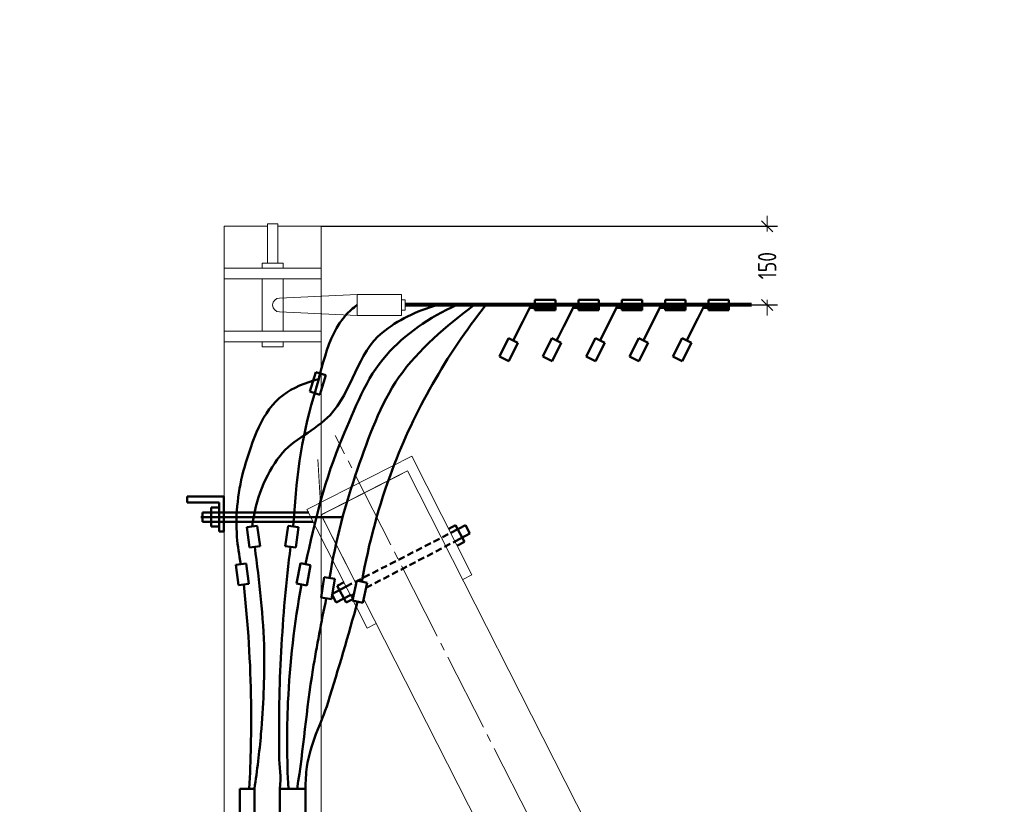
# Model space of a CAD drawing. Header units: millimetres. Extents: x 0 to 630, y 0 to 297.
# Tile 7 of 8: x 248 to 436, y 147 to 297. Entities that reach past the tile are written whole.
import ezdxf

# ---------------------------------------------------------------- set-up
doc = ezdxf.new("R2010")
doc.units = ezdxf.units.MM
for name, pattern in [('K5LT32803', [0]), ('K5LT32804', [1.875, 1.25, -0.625]), ('K5LT_AXLED', [19.5, 15, -1.5, 1.5, -1.5]), ('K5LT_BASIC', [0]), ('K5LT_REINFORCED', [0]), ('K5LT_THIN', [0]), ('K5LT_THIN_INCLUDED_TO_HATCHING', [0])]:
    doc.linetypes.add(name, pattern=pattern)
doc.layers.add('Системный слой', color=7, linetype='Continuous')
doc.styles.add('KDIMTEXTSTYLE', font='GOST_AU.SHX', dxfattribs={"width": 0.96, "oblique": 15, "height": 5})
doc.dimstyles.new('KDIMSTYLE (0.10)', dxfattribs={"dimtxt": 5, "dimasz": 1, "dimexe": 2, "dimexo": 0, "dimgap": 1, "dimtad": 1, "dimlfac": 10, "dimtxsty": 'KDIMTEXTSTYLE', "dimsah": 1, "dimcen": 0, "dimdle": 1, "dimadec": 0, "dimazin": 0, "dimtfac": 0.667, "dimtmove": 0, "dimatfit": 3, "dimfxl": 1, "dimtvp": 1, "dimtolj": 1, "dimtzin": 0, "dimarcsym": 0})

# ---------------------------------------------------------------- blocks, each defined once
blk = doc.blocks.new('U41')
at = {"layer": 'Системный слой', "color": 7, "linetype": 'K5LT_THIN', "lineweight": 18}
for p, q in [((321.93, 243.62), (321.23, 243.62)), ((321.23, 243.62), (321.23, 241.61)), ((321.93, 241.61), (321.93, 243.62)), ((321.23, 241.61), (321.93, 241.61))]:
    blk.add_line(p, q, dxfattribs=at)
blk = doc.blocks.new('KDIMARROW_03')
at = {"layer": 'Системный слой', "color": 0, "linetype": 'K5LT_THIN', "lineweight": 18}
for p, q in [((-1.06, -1.06), (1.06, 1.06)), ((0, 0), (-1, 0)), ((0, 0), (2, 0))]:
    blk.add_line(p, q, dxfattribs=at)
blk = doc.blocks.new('U43')
at = {"layer": 'Системный слой', "color": 7, "linetype": 'K5LT_BASIC', "lineweight": 50}
for p, q in [((298.01, 131.81), (298.01, 150.41)), ((298.01, 150.41), (302.91, 150.41)), ((302.91, 150.41), (302.91, 131.81)), ((302.91, 131.81), (298.01, 131.81))]:
    blk.add_line(p, q, dxfattribs=at)
blk = doc.blocks.new('U44')
at = {"layer": 'Системный слой', "color": 7, "linetype": 'K5LT_BASIC', "lineweight": 50}
for p, q in [((299.04, 196.65), (299.57, 200.52)), ((299.57, 200.52), (301.55, 200.25)), ((301.55, 200.25), (301.03, 196.38)), ((301.03, 196.38), (299.04, 196.65))]:
    blk.add_line(p, q, dxfattribs=at)
blk = doc.blocks.new('U45')
at = {"layer": 'Системный слой', "color": 7, "linetype": 'K5LT_BASIC', "lineweight": 50}
for p, q in [((301.17, 189.55), (301.92, 193.37)), ((301.92, 193.37), (303.88, 192.99)), ((303.88, 192.99), (303.13, 189.16)), ((303.13, 189.16), (301.17, 189.55))]:
    blk.add_line(p, q, dxfattribs=at)
blk = doc.blocks.new('U46')
at = {"layer": 'Системный слой', "color": 7, "linetype": 'K5LT_BASIC', "lineweight": 50}
for p, q in [((305.88, 186.87), (306.48, 190.72)), ((306.48, 190.72), (308.46, 190.41)), ((308.46, 190.41), (307.86, 186.56)), ((307.86, 186.56), (305.88, 186.87))]:
    blk.add_line(p, q, dxfattribs=at)
blk = doc.blocks.new('U47')
at = {"layer": 'Системный слой', "color": 7, "linetype": 'K5LT_BASIC', "lineweight": 50}
for p, q in [((311.85, 186.27), (312.69, 190.08)), ((312.69, 190.08), (314.64, 189.65)), ((314.64, 189.65), (313.8, 185.84)), ((313.8, 185.84), (311.85, 186.27))]:
    blk.add_line(p, q, dxfattribs=at)
blk = doc.blocks.new('U48')
at = {"layer": 'Системный слой', "color": 7, "linetype": 'K5LT_BASIC', "lineweight": 50}
for p, q in [((293.16, 150.41), (290.36, 150.41)), ((290.36, 150.41), (290.36, 131.81)), ((293.16, 131.81), (293.16, 150.41)), ((290.36, 131.81), (293.16, 131.81))]:
    blk.add_line(p, q, dxfattribs=at)
blk = doc.blocks.new('U49')
at = {"layer": 'Системный слой', "color": 7, "linetype": 'K5LT_BASIC', "lineweight": 50}
for p, q in [((293.69, 200.52), (291.71, 200.25)), ((291.71, 200.25), (292.24, 196.38)), ((294.22, 196.65), (293.69, 200.52)), ((292.24, 196.38), (294.22, 196.65))]:
    blk.add_line(p, q, dxfattribs=at)
blk = doc.blocks.new('U53')
at = {"layer": 'Системный слой', "color": 7, "linetype": 'K5LT_BASIC', "lineweight": 50}
for p, q in [((291.58, 193.35), (289.6, 193.08)), ((289.6, 193.08), (290.13, 189.22)), ((292.11, 189.49), (291.58, 193.35)), ((290.13, 189.22), (292.11, 189.49))]:
    blk.add_line(p, q, dxfattribs=at)
blk = doc.blocks.new('U54')
at = {"layer": 'Системный слой', "color": 7, "linetype": 'K5LT_BASIC', "lineweight": 50}
for p, q in [((304.88, 229.83), (303.72, 226.1)), ((306.79, 229.23), (304.88, 229.83)), ((305.63, 225.51), (306.79, 229.23)), ((303.72, 226.1), (305.63, 225.51))]:
    blk.add_line(p, q, dxfattribs=at)
blk = doc.blocks.new('U55')
at = {"layer": 'Системный слой', "color": 7, "linetype": 'K5LT_BASIC', "lineweight": 50}
for p, q in [((346.66, 241.62), (346.66, 243.62)), ((346.66, 243.62), (350.56, 243.62)), ((350.56, 243.62), (350.56, 241.62)), ((350.56, 241.62), (346.66, 241.62))]:
    blk.add_line(p, q, dxfattribs=at)
blk = doc.blocks.new('U56')
at = {"layer": 'Системный слой', "color": 7, "linetype": 'K5LT_BASIC', "lineweight": 50}
for p, q in [((354.94, 241.62), (354.94, 243.62)), ((354.94, 243.62), (358.84, 243.62)), ((358.84, 243.62), (358.84, 241.62)), ((358.84, 241.62), (354.94, 241.62))]:
    blk.add_line(p, q, dxfattribs=at)
blk = doc.blocks.new('U57')
at = {"layer": 'Системный слой', "color": 7, "linetype": 'K5LT_BASIC', "lineweight": 50}
for p, q in [((363.21, 241.62), (363.21, 243.62)), ((363.21, 243.62), (367.11, 243.62)), ((367.11, 243.62), (367.11, 241.62)), ((367.11, 241.62), (363.21, 241.62))]:
    blk.add_line(p, q, dxfattribs=at)
blk = doc.blocks.new('U58')
at = {"layer": 'Системный слой', "color": 7, "linetype": 'K5LT_BASIC', "lineweight": 50}
for p, q in [((371.48, 241.62), (371.48, 243.62)), ((371.48, 243.62), (375.38, 243.62)), ((375.38, 243.62), (375.38, 241.62)), ((375.38, 241.62), (371.48, 241.62))]:
    blk.add_line(p, q, dxfattribs=at)
blk = doc.blocks.new('U59')
at = {"layer": 'Системный слой', "color": 7, "linetype": 'K5LT_BASIC', "lineweight": 50}
for p, q in [((379.76, 241.62), (379.76, 243.62)), ((379.76, 243.62), (383.66, 243.62)), ((383.66, 243.62), (383.66, 241.62)), ((383.66, 241.62), (379.76, 241.62))]:
    blk.add_line(p, q, dxfattribs=at)
blk = doc.blocks.new('U60')
at = {"layer": 'Системный слой', "color": 7, "linetype": 'K5LT_BASIC', "lineweight": 50}
for p, q in [((339.88, 232.81), (341.63, 236.29)), ((341.63, 236.29), (343.42, 235.4)), ((343.42, 235.4), (341.67, 231.91)), ((341.67, 231.91), (339.88, 232.81))]:
    blk.add_line(p, q, dxfattribs=at)
blk = doc.blocks.new('U61')
at = {"layer": 'Системный слой', "color": 7, "linetype": 'K5LT_BASIC', "lineweight": 50}
for p, q in [((348.15, 232.81), (349.9, 236.29)), ((349.9, 236.29), (351.69, 235.4)), ((351.69, 235.4), (349.94, 231.91)), ((349.94, 231.91), (348.15, 232.81))]:
    blk.add_line(p, q, dxfattribs=at)
blk = doc.blocks.new('U62')
at = {"layer": 'Системный слой', "color": 7, "linetype": 'K5LT_BASIC', "lineweight": 50}
for p, q in [((356.42, 232.81), (358.18, 236.29)), ((358.18, 236.29), (359.96, 235.4)), ((359.96, 235.4), (358.21, 231.91)), ((358.21, 231.91), (356.42, 232.81))]:
    blk.add_line(p, q, dxfattribs=at)
blk = doc.blocks.new('U63')
at = {"layer": 'Системный слой', "color": 7, "linetype": 'K5LT_BASIC', "lineweight": 50}
for p, q in [((364.7, 232.81), (366.45, 236.29)), ((366.45, 236.29), (368.24, 235.4)), ((368.24, 235.4), (366.48, 231.91)), ((366.48, 231.91), (364.7, 232.81))]:
    blk.add_line(p, q, dxfattribs=at)
blk = doc.blocks.new('U64')
at = {"layer": 'Системный слой', "color": 7, "linetype": 'K5LT_BASIC', "lineweight": 50}
for p, q in [((372.97, 232.81), (374.72, 236.29)), ((374.72, 236.29), (376.51, 235.4)), ((376.51, 235.4), (374.76, 231.91)), ((374.76, 231.91), (372.97, 232.81))]:
    blk.add_line(p, q, dxfattribs=at)
blk = doc.blocks.new('U81')
at = {"layer": 'Системный слой', "color": 7, "linetype": 'K5LT_AXLED', "lineweight": 18}
blk.add_line((372.18, 92.57), (308.57, 217.75), dxfattribs=at)
at = {"layer": 'Системный слой', "color": 7, "linetype": 'K5LT_THIN_INCLUDED_TO_HATCHING', "lineweight": 18}
for p, q in [((315.02, 207.26), (322.38, 211)), ((380.37, 96.86), (322.38, 211)), ((305.88, 202.62), (315.02, 207.26)), ((312.56, 189.48), (305.88, 202.62)), ((363.8, 88.64), (313.98, 186.67))]:
    blk.add_line(p, q, dxfattribs=at)
blk = doc.blocks.new('U80')
at = {"layer": 'Системный слой', "color": 7, "linetype": 'K5LT_THIN', "lineweight": 18}
for p, q in [((323.16, 213.82), (303.17, 203.66)), ((334.65, 191.19), (323.16, 213.82)), ((303.17, 203.66), (314.67, 181.03)), ((334.65, 191.19), (332.92, 190.31)), ((316.4, 181.91), (314.67, 181.03))]:
    blk.add_line(p, q, dxfattribs=at)
at = {"layer": 'Системный слой', "color": 7, "linetype": 'K5LT32803', "lineweight": 50}
for p, q in [((280.33, 206.13), (287.35, 206.13)), ((280.33, 206.13), (280.33, 204.94)), ((280.33, 204.94), (286.4, 204.94)), ((286.4, 199.44), (286.4, 204.94)), ((287.35, 199.44), (287.35, 206.13)), ((283.24, 203.09), (283.24, 201.29)), ((303.55, 203.09), (283.24, 203.09)), ((284.91, 200.38), (284.91, 203.99)), ((286.39, 203.99), (284.91, 203.99)), ((282.92, 202.19), (309.78, 202.19)), ((304.34, 201.29), (283.24, 201.29)), ((286.39, 200.38), (284.91, 200.38)), ((286.4, 199.44), (287.35, 199.44)), ((330.23, 199.97), (331.53, 200.66)), ((330.61, 199.16), (333.43, 200.63)), ((333.2, 197.46), (331.53, 200.66)), ((333.43, 200.63), (334.27, 199.03)), ((331.52, 197.59), (334.27, 199.03)), ((331.9, 196.77), (333.2, 197.46)), ((310.27, 189.76), (308.96, 189.08)), ((310.64, 188.94), (307.89, 187.51)), ((308.96, 189.08), (310.63, 185.88)), ((308.73, 185.91), (307.89, 187.51)), ((311.55, 187.38), (308.73, 185.91)), ((311.94, 186.57), (310.63, 185.88))]:
    blk.add_line(p, q, dxfattribs=at)
at = {"layer": 'Системный слой', "color": 7, "linetype": 'K5LT32804', "lineweight": 50}
for p, q in [((310.64, 188.94), (330.61, 199.15)), ((314.43, 188.7), (331.52, 197.59)), ((311.53, 187.2), (312.12, 187.5))]:
    blk.add_line(p, q, dxfattribs=at)
at = {"layer": 'Системный слой', "color": 7, "linetype": 'K5LT_THIN', "const_width": 0.18}
for points in [[(305.25, 213.19), (305.74, 204.97)], [(321.37, 210.49), (305.88, 202.61), (311.64, 191.28)], [(305.88, 202.62), (305.88, 202.61)]]:
    blk.add_lwpolyline(points, dxfattribs=at)
at = {"layer": 'Системный слой'}
blk.add_blockref('U81', (0, 0), dxfattribs=at)

msp = doc.modelspace()

# ---------------------------------------------------------------- linework, layer by layer
at = {"layer": 'Системный слой', "color": 7, "linetype": 'K5LT_THIN_INCLUDED_TO_HATCHING', "lineweight": 18}
for p, q in [((287.38271, 75.31556), (287.38271, 257.61556)), ((287.38271, 257.61556), (295.63271, 257.61556)), ((295.63271, 250.61556), (295.63271, 258.11556)), ((295.63271, 258.11556), (297.63271, 258.11556)), ((297.63271, 250.61556), (297.63271, 258.11556)), ((297.63271, 257.61556), (305.88271, 257.61556)), ((305.88271, 75.31556), (305.88271, 257.61556)), ((294.63271, 249.61556), (294.63271, 250.61556)), ((294.63271, 250.61556), (298.63271, 250.61556)), ((298.63271, 249.61556), (298.63271, 250.61556)), ((287.38271, 249.61556), (305.88271, 249.61556)), ((287.33271, 247.61556), (305.93271, 247.61556)), ((294.63271, 237.61556), (294.63271, 247.61556)), ((298.63271, 237.61556), (298.63271, 247.61556)), ((297.95955, 243.9424), (312.73043, 244.63099)), ((312.73043, 244.63099), (321.23043, 244.63099)), ((312.73043, 244.63099), (312.73043, 240.60013)), ((321.23043, 240.60013), (321.23043, 244.63099)), ((297.95955, 241.28872), (312.73043, 240.60013)), ((312.73043, 240.60013), (321.23043, 240.60013)), ((287.38271, 237.6048), (305.88271, 237.6048)), ((287.38271, 235.61556), (305.88271, 235.61556)), ((294.63271, 235.61556), (294.63271, 234.61556)), ((298.63271, 235.61556), (298.63271, 234.61556)), ((294.63271, 234.61556), (298.63271, 234.61556))]:
    msp.add_line(p, q, dxfattribs=at)
at = {"layer": 'Системный слой', "color": 7, "linetype": 'K5LT_REINFORCED', "lineweight": 80}
msp.add_line((387.94324, 242.61556), (321.93043, 242.61556), dxfattribs=at)
at = {"layer": 'Системный слой', "color": 7, "linetype": 'K5LT_BASIC', "const_width": 0.45}
for points in [[(350.56403, 242.0885), (345.66346, 242.0885), (342.52463, 235.84541)], [(358.83684, 242.0885), (353.93627, 242.0885), (350.79744, 235.84541)], [(367.10964, 242.0885), (362.20908, 242.0885), (359.07025, 235.84541)], [(375.38245, 242.0885), (370.48188, 242.0885), (367.34305, 235.84541)], [(383.65526, 242.0885), (378.75469, 242.0885), (375.61586, 235.84541)]]:
    msp.add_lwpolyline(points, dxfattribs=at)
at = {"layer": 'Системный слой', "color": 7, "linetype": 'K5LT_THIN_INCLUDED_TO_HATCHING', "lineweight": 18}
msp.add_arc((297.95955, 242.61556), 1.32684, 90, 270, dxfattribs=at)
at = {"layer": 'Системный слой', "color": 7, "linetype": 'K5LT_BASIC', "lineweight": 50}
for points, knots in [([(328.05971, 242.61556), (323.99148, 241.46308), (320.47343, 239.70272), (317.50558, 237.33447), (312.83117, 233.60445), (311.79058, 226.0554), (307.57688, 221.62054), (304.79242, 218.68994), (300.45114, 217.02342), (298.03907, 213.88085), (295.18833, 210.16674), (293.40922, 205.66669), (292.70176, 200.38069)], [0, 0, 0, 0, 1, 1, 1, 2, 2, 2, 3, 3, 3, 4, 4, 4, 4]), ([(312.73043, 242.61556), (312.33429, 242.31368), (311.95228, 242.00117), (311.5844, 241.67802), (307.07107, 237.7134), (306.20392, 230.7223), (304.42831, 224.98107), (301.99427, 217.11088), (301.05304, 208.77612), (300.56366, 200.38069)], [0, 0, 0, 0, 1, 1, 1, 2, 2, 2, 3, 3, 3, 3]), ([(302.90312, 193.17965), (304.65266, 201.42077), (306.65418, 209.60577), (309.91807, 217.25439), (312.24793, 222.71419), (314.44802, 228.73322), (318.32254, 233.05857), (321.89346, 237.045), (326.37585, 240.23066), (331.76969, 242.61556)], [0, 0, 0, 0, 1, 1, 1, 2, 2, 2, 3, 3, 3, 3]), ([(307.47114, 190.5686), (308.64877, 197.70076), (310.43325, 204.6197), (312.82456, 211.32542), (314.96944, 217.34007), (317.11235, 223.70198), (320.72382, 228.85474), (324.45524, 234.17865), (329.69872, 238.52544), (335.05143, 242.61556)], [0, 0, 0, 0, 1, 1, 1, 2, 2, 2, 3, 3, 3, 3]), ([(313.66468, 189.86234), (314.95319, 197.28747), (316.89822, 204.44183), (319.49978, 211.32542), (323.70963, 222.4645), (329.63865, 232.89455), (337.28684, 242.61556)], [0, 0, 0, 0, 1, 1, 1, 2, 2, 2, 2]), ([(290.59027, 193.21775), (290.20969, 194.94655), (289.95447, 196.67777), (289.8246, 198.41141), (289.49492, 202.81212), (290.03715, 207.47349), (291.25875, 211.66024), (292.69273, 216.5749), (294.60973, 222.54205), (298.63439, 225.45542), (300.53876, 226.83396), (302.79379, 227.83524), (305.39946, 228.45924)], [0, 0, 0, 0, 1, 1, 1, 2, 2, 2, 3, 3, 3, 4, 4, 4, 4]), ([(293.15639, 150.40535), (293.68445, 153.88168), (294.10033, 157.36688), (294.40401, 160.86094), (294.85643, 166.06626), (295.1042, 171.31827), (295.01429, 176.5359), (294.89932, 183.20819), (294.05976, 189.86914), (293.23028, 196.51667)], [0, 0, 0, 0, 1, 1, 1, 2, 2, 2, 3, 3, 3, 3]), ([(298.00903, 150.40535), (298.31222, 152.59723), (297.89596, 154.65465), (297.87119, 156.77934), (297.79442, 163.36462), (297.89665, 169.96273), (298.25113, 176.5359), (298.61099, 183.20889), (299.20566, 189.86914), (300.03514, 196.51667)], [0, 0, 0, 0, 1, 1, 1, 2, 2, 2, 3, 3, 3, 3]), ([(292.15531, 150.40535), (292.46764, 155.89286), (292.58666, 161.37648), (292.51237, 166.85622), (292.41059, 174.36267), (291.94607, 181.86184), (291.11879, 189.35373)], [0, 0, 0, 0, 1, 1, 1, 2, 2, 2, 2]), ([(299.63525, 150.40535), (299.33122, 155.91138), (299.30389, 161.40218), (299.55325, 166.87777), (299.89573, 174.39846), (300.76019, 181.89045), (302.14663, 189.35373)], [0, 0, 0, 0, 1, 1, 1, 2, 2, 2, 2]), ([(301.29724, 150.40535), (302.53404, 157.93671), (303.05167, 165.55796), (304.30778, 173.07306), (305.07042, 177.63586), (305.90255, 182.18077), (306.86807, 186.71551)], [0, 0, 0, 0, 1, 1, 1, 2, 2, 2, 2]), ([(302.90903, 150.40535), (302.87299, 151.82888), (302.99936, 153.20609), (303.17135, 154.58216), (303.70295, 158.83544), (305.89857, 162.76421), (307.18931, 166.87777), (309.18373, 173.23395), (311.06214, 179.626), (312.82456, 186.0539)], [0, 0, 0, 0, 1, 1, 1, 2, 2, 2, 3, 3, 3, 3])]:
    msp.add_open_spline(points, degree=3, knots=knots, dxfattribs=at)

# ---------------------------------------------------------------- block references
at = {"layer": 'Системный слой'}
for name in ['U41', 'U55', 'U56', 'U57', 'U58', 'U59', 'U60', 'U61', 'U62', 'U63', 'U64', 'U54', 'U80', 'U49', 'U44', 'U53', 'U45', 'U46', 'U47', 'U48', 'U43']:
    msp.add_blockref(name, (0, 0), dxfattribs=at)

# ---------------------------------------------------------------- dimensions: what is measured, and where the dimension line sits
at = {"layer": 'Системный слой', "color": 7}
msp.add_linear_dim(base=(390.95438, 257.61556), p1=(385.67087, 242.61556), p2=(305.88271, 257.61556), angle=90, location=(390.95438, 250.11556), dimstyle='KDIMSTYLE (0.10)', override={"dimexo": 0, "dimpost": '\\H3.5;\\W0.965;\\Q0;<>', "dimblk1": 'KDIMARROW_03', "dimblk2": 'KDIMARROW_03', "dimse1": 0, "dimse2": 0, "dimclrt": 7, "dimtolj": 1}, dxfattribs=at).render()

doc.saveas('drawing.dxf')
